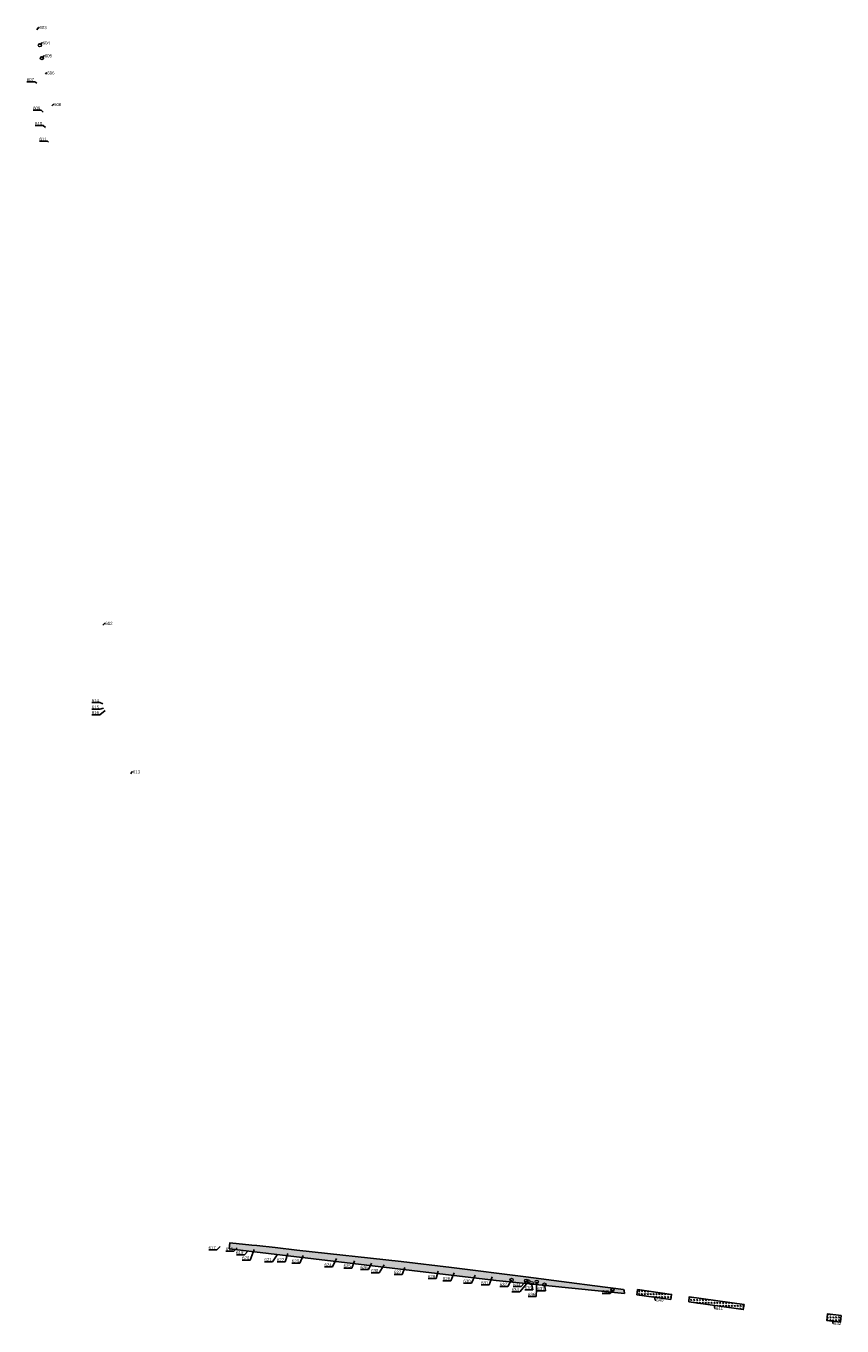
# Model space of a CAD drawing. Extents: x 5550606 to 5555059, y 5709169 to 5713510.
# Tile 25 of 33: x 5554582 to 5555059, y 5709169 to 5709929. Entities that reach past the tile are written whole.
import ezdxf
from ezdxf import colors
from ezdxf.entities.mleader import LeaderData, LeaderLine
from ezdxf.math import Vec2, Vec3

# ---------------------------------------------------------------- set-up
doc = ezdxf.new("R2010")
doc.units = 0
for name, color, linetype, lineweight in [('z_drzewa', 96, 'Continuous', 20), ('z_drzewa-etykiety', 96, 'Continuous', 9), ('z_krzewy-etykiety', 1, 'Continuous', 9)]:
    doc.layers.add(name, color=color, linetype=linetype, lineweight=lineweight)
doc.layers.add('z_krzewy', color=102, linetype='Continuous')
doc.styles.add('Z_Opisy', font='arial.ttf', dxfattribs={"height": 1.2})
pattern_1 = [(45, (0, 0), (1.697056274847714, -1.776356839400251e-16), [1, -1.4]), (45, (0.424264, 0), (1.697056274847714, -1.776356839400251e-16), [0.4, -2]), (45, (0, 0.424264), (1.697056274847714, -1.776356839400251e-16), [0.4, -2])]

msp = doc.modelspace()

# ---------------------------------------------------------------- hatches: boundary and pattern name
at = {"layer": 'z_krzewy'}
h = msp.add_hatch(dxfattribs=at)
h.set_pattern_fill('GOST_GLASS', color=256, scale=0.2, style=0)
h.set_pattern_definition(pattern_1)
h.paths.add_polyline_path([(5554932.190461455, 5709188.29625845), (5554932.062, 5709190.077), (5554931.552522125, 5709190.539417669), (5554914.903317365, 5709192.768655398), (5554899.897734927, 5709194.777821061), (5554874.374450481, 5709198.083777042), (5554830.956825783, 5709203.518119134), (5554801.430698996, 5709206.990774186), (5554740.430447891, 5709213.648412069), (5554727.68, 5709215.19), (5554716.96, 5709216.34), (5554714.01, 5709216.59), (5554701.32, 5709217.98), (5554700.894285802, 5709214.388898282), (5554857.11, 5709195.87)])
h = msp.add_hatch(dxfattribs=at)
h.set_pattern_fill('GOST_GLASS', color=256, scale=0.2, style=0)
h.set_pattern_definition(pattern_1)
h.paths.add_polyline_path([(5554939.889200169, 5709190.542409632), (5554939.485430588, 5709187.507581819), (5554959.298643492, 5709184.789992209), (5554959.780109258, 5709187.751105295)])
h = msp.add_hatch(dxfattribs=at)
h.set_pattern_fill('GOST_GLASS', color=256, scale=0.2, style=0)
h.set_pattern_definition(pattern_1)
h.paths.add_polyline_path([(5554969.747254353, 5709183.3341506), (5554970.12213436, 5709186.31063594), (5555002.164873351, 5709181.809535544), (5555001.66436171, 5709178.861393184)])
h = msp.add_hatch(dxfattribs=at)
h.set_pattern_fill('GOST_GLASS', color=256, scale=0.2, style=0)
h.set_pattern_definition(pattern_1)
h.paths.add_polyline_path([(5555059.057264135, 5709175.408885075), (5555051.074948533, 5709176.439502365), (5555050.565251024, 5709172.47210921), (5555058.504352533, 5709171.449631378)])

# ---------------------------------------------------------------- linework, layer by layer
at = {"layer": 'z_drzewa'}
for centre in [(5554590.0848, 5709918.2105), (5554591.2373, 5709910.6396), (5554866.1306, 5709196.2168), (5554874.6488, 5709195.7262), (5554875.9808, 5709195.2707), (5554877.7686, 5709194.3245), (5554880.8533, 5709195.0955), (5554885.3403, 5709193.4485), (5554925.1181, 5709190.3121)]:
    msp.add_circle(centre, 1, dxfattribs=at)
at = {"layer": 'z_krzewy'}
for points in [[(5554932.190461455, 5709188.29625845), (5554932.062, 5709190.077), (5554931.552522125, 5709190.539417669), (5554914.903317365, 5709192.768655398), (5554899.897734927, 5709194.777821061), (5554874.374450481, 5709198.083777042), (5554830.956825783, 5709203.518119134), (5554801.430698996, 5709206.990774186), (5554740.430447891, 5709213.648412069), (5554727.68, 5709215.19), (5554716.96, 5709216.34), (5554714.01, 5709216.59), (5554701.32, 5709217.98), (5554700.894285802, 5709214.388898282), (5554857.11, 5709195.87), (5554932.190461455, 5709188.29625845)], [(5554969.747254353, 5709183.3341506), (5554970.12213436, 5709186.31063594), (5555002.164873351, 5709181.809535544), (5555001.66436171, 5709178.861393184), (5554969.747254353, 5709183.3341506)]]:
    msp.add_lwpolyline(points, dxfattribs=at)
for points in [[(5554939.889200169, 5709190.542409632), (5554939.485430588, 5709187.507581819), (5554959.298643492, 5709184.789992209), (5554959.780109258, 5709187.751105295)], [(5555059.057264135, 5709175.408885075), (5555051.074948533, 5709176.439502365), (5555050.565251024, 5709172.47210921), (5555058.504352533, 5709171.449631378)]]:
    msp.add_lwpolyline(points, close=True, dxfattribs=at)

# ---------------------------------------------------------------- leaders
at = {"layer": 'z_drzewa-etykiety'}
ml = msp.add_multileader_mtext('Standard', dxfattribs=at)
ml.set_content('603', color=256, style='Z_Opisy')
ml.set_leader_properties()
ml.build(insert=Vec2(0, 0))
ml.multileader.update_dxf_attribs({"text_right_attachment_type": 6, "dogleg_length": 0.3585, "arrow_head_size": 0})
ctx = ml.context
ctx.base_point, ctx.char_height, ctx.arrow_head_size, ctx.landing_gap_size, ctx.plane_origin = Vec3(5554589.654336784, 5709928.465912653), 1.8, 0, 0.2, Vec3(5554588.21, 5709927.09)
ctx.right_attachment = 6
notes = []
notes.append((ctx, [(0, (1, 1, 0), (5554589.295836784, 5709928.465912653), (1, 0), 0.3585, [(0, [(5554588.21, 5709927.09)], 0, [])])]))
ctx.mtext.insert, ctx.mtext.flow_direction = Vec3(5554589.854336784, 5709929.381874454), 5
ml = msp.add_multileader_mtext('Standard', dxfattribs=at)
ml.set_content('604', color=256, style='Z_Opisy')
ml.set_leader_properties()
ml.build(insert=Vec2(0, 0))
ml.multileader.update_dxf_attribs({"text_right_attachment_type": 6, "dogleg_length": 0.3585, "arrow_head_size": 0})
ctx = ml.context
ctx.base_point, ctx.char_height, ctx.arrow_head_size, ctx.landing_gap_size, ctx.plane_origin = Vec3(5554591.521120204, 5709919.473696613), 1.8, 0, 0.2, Vec3(5554590.0848, 5709918.2105)
ctx.right_attachment = 6
notes.append((ctx, [(0, (1, 1, 0), (5554591.162620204, 5709919.473696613), (1, 0), 0.3585, [(0, [(5554590.0848, 5709918.2105)], 0, [])])]))
ctx.mtext.insert, ctx.mtext.flow_direction = Vec3(5554591.721120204, 5709920.389044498), 5
ml = msp.add_multileader_mtext('Standard', dxfattribs=at)
ml.set_content('605', color=256, style='Z_Opisy')
ml.set_leader_properties()
ml.build(insert=Vec2(0, 0))
ml.multileader.update_dxf_attribs({"text_right_attachment_type": 6, "dogleg_length": 0.3585, "arrow_head_size": 0})
ctx = ml.context
ctx.base_point, ctx.char_height, ctx.arrow_head_size, ctx.landing_gap_size, ctx.plane_origin = Vec3(5554592.713925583, 5709911.96235285), 1.8, 0, 0.2, Vec3(5554591.2373, 5709910.6396)
ctx.right_attachment = 6
notes.append((ctx, [(0, (1, 1, 0), (5554592.355425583, 5709911.96235285), (1, 0), 0.3585, [(0, [(5554591.2373, 5709910.6396)], 0, [])])]))
ctx.mtext.insert, ctx.mtext.flow_direction = Vec3(5554592.913925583, 5709912.877700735), 5
ml = msp.add_multileader_mtext('Standard', dxfattribs=at)
ml.set_content('606', color=256, style='Z_Opisy')
ml.set_leader_properties()
ml.build(insert=Vec2(0, 0))
ml.multileader.update_dxf_attribs({"text_right_attachment_type": 6, "dogleg_length": 0.3585, "arrow_head_size": 0})
ctx = ml.context
ctx.base_point, ctx.char_height, ctx.arrow_head_size, ctx.landing_gap_size, ctx.plane_origin = Vec3(5554594.212057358, 5709901.943021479), 1.8, 0, 0.2, Vec3(5554593.36, 5709901.16)
ctx.right_attachment = 6
notes.append((ctx, [(0, (1, 1, 0), (5554593.853557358, 5709901.943021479), (1, 0), 0.3585, [(0, [(5554593.36, 5709901.16)], 0, [])])]))
ctx.mtext.insert, ctx.mtext.flow_direction = Vec3(5554594.412057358, 5709902.858369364), 5
ml = msp.add_multileader_mtext('Standard', dxfattribs=at)
ml.set_content('607', color=256, style='Z_Opisy')
ml.set_leader_properties()
ml.build(insert=Vec2(0, 0))
ml.multileader.update_dxf_attribs({"text_right_attachment_type": 6, "dogleg_length": 0.3585, "arrow_head_size": 0})
ctx = ml.context
ctx.base_point, ctx.char_height, ctx.arrow_head_size, ctx.landing_gap_size, ctx.plane_origin = Vec3(5554582.458731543, 5709898.078140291), 1.8, 0, 0.2, Vec3(5554588.29, 5709895.9)
ctx.right_attachment, ctx.text_align_type = 6, 2
notes.append((ctx, [(0, (1, 1, 0), (5554587.203998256, 5709896.833488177), (-1, 0), 0.3585, [(0, [(5554588.29, 5709895.9)], 0, [])])]))
ctx.mtext.insert, ctx.mtext.alignment, ctx.mtext.flow_direction = Vec3(5554586.645498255, 5709898.993488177), 3, 5
ml = msp.add_multileader_mtext('Standard', dxfattribs=at)
ml.set_content('609', color=256, style='Z_Opisy')
ml.set_leader_properties()
ml.build(insert=Vec2(0, 0))
ml.multileader.update_dxf_attribs({"text_right_attachment_type": 6, "dogleg_length": 0.3585, "arrow_head_size": 0})
ctx = ml.context
ctx.base_point, ctx.char_height, ctx.arrow_head_size, ctx.landing_gap_size, ctx.plane_origin = Vec3(5554586.105184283, 5709881.352555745), 1.8, 0, 0.2, Vec3(5554592.08, 5709879.07)
ctx.right_attachment, ctx.text_align_type = 6, 2
notes.append((ctx, [(0, (1, 1, 0), (5554590.854134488, 5709880.10790363), (-1, 0), 0.3585, [(0, [(5554592.08, 5709879.07)], 0, [])])]))
ctx.mtext.insert, ctx.mtext.alignment, ctx.mtext.flow_direction = Vec3(5554590.295634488, 5709882.267903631), 3, 5
ml = msp.add_multileader_mtext('Standard', dxfattribs=at)
ml.set_content('608', color=256, style='Z_Opisy')
ml.set_leader_properties()
ml.build(insert=Vec2(0, 0))
ml.multileader.update_dxf_attribs({"text_right_attachment_type": 6, "dogleg_length": 0.3585, "arrow_head_size": 0})
ctx = ml.context
ctx.base_point, ctx.char_height, ctx.arrow_head_size, ctx.landing_gap_size, ctx.plane_origin = Vec3(5554598.210541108, 5709883.546888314), 1.8, 0, 0.2, Vec3(5554597, 5709882.64)
ctx.right_attachment = 6
notes.append((ctx, [(0, (1, 1, 0), (5554597.852041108, 5709883.546888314), (1, 0), 0.3585, [(0, [(5554597, 5709882.64)], 0, [])])]))
ctx.mtext.insert, ctx.mtext.flow_direction = Vec3(5554598.410541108, 5709884.4622362), 5
ml = msp.add_multileader_mtext('Standard', dxfattribs=at)
ml.set_content('610', color=256, style='Z_Opisy')
ml.set_leader_properties()
ml.build(insert=Vec2(0, 0))
ml.multileader.update_dxf_attribs({"text_right_attachment_type": 6, "dogleg_length": 0.3585, "arrow_head_size": 0})
ctx = ml.context
ctx.base_point, ctx.char_height, ctx.arrow_head_size, ctx.landing_gap_size, ctx.plane_origin = Vec3(5554587.247883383, 5709872.391749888), 1.8, 0, 0.2, Vec3(5554593.39, 5709870.14)
ctx.right_attachment, ctx.text_align_type = 6, 2
notes.append((ctx, [(0, (1, 1, 0), (5554591.987010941, 5709871.147097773), (-1, 0), 0.3585, [(0, [(5554593.39, 5709870.14)], 0, [])])]))
ctx.mtext.insert, ctx.mtext.alignment, ctx.mtext.flow_direction = Vec3(5554591.428510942, 5709873.307097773), 3, 5
ml = msp.add_multileader_mtext('Standard', dxfattribs=at)
ml.set_content('611', color=256, style='Z_Opisy')
ml.set_leader_properties()
ml.build(insert=Vec2(0, 0))
ml.multileader.update_dxf_attribs({"text_right_attachment_type": 6, "dogleg_length": 0.3585, "arrow_head_size": 0})
ctx = ml.context
ctx.base_point, ctx.char_height, ctx.arrow_head_size, ctx.landing_gap_size, ctx.plane_origin = Vec3(5554590.149952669, 5709863.251079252), 1.8, 0, 0.2, Vec3(5554595.05, 5709861.57)
ctx.right_attachment, ctx.text_align_type = 6, 2
notes.append((ctx, [(0, (1, 1, 0), (5554594.547743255, 5709862.006427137), (-1, 0), 0.3585, [(0, [(5554595.05, 5709861.57)], 0, [])])]))
ctx.mtext.insert, ctx.mtext.alignment, ctx.mtext.flow_direction = Vec3(5554593.989243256, 5709864.166427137), 3, 5
ml = msp.add_multileader_mtext('Standard', dxfattribs=at)
ml.set_content('612', color=256, style='Z_Opisy')
ml.set_leader_properties()
ml.build(insert=Vec2(0, 0))
ml.multileader.update_dxf_attribs({"text_right_attachment_type": 6, "dogleg_length": 0.3585, "arrow_head_size": 0})
ctx = ml.context
ctx.base_point, ctx.char_height, ctx.arrow_head_size, ctx.landing_gap_size, ctx.plane_origin = Vec3(5554628.179545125, 5709580.115216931), 1.8, 0, 0.2, Vec3(5554626.97, 5709579.11)
ctx.right_attachment = 6
notes.append((ctx, [(0, (1, 1, 0), (5554627.821045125, 5709580.115216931), (1, 0), 0.3585, [(0, [(5554626.97, 5709579.11)], 0, [])])]))
ctx.mtext.insert, ctx.mtext.flow_direction = Vec3(5554628.379545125, 5709581.030564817), 5
ml = msp.add_multileader_mtext('Standard', dxfattribs=at)
ml.set_content('614', color=256, style='Z_Opisy')
ml.set_leader_properties()
ml.build(insert=Vec2(0, 0))
ml.multileader.update_dxf_attribs({"text_right_attachment_type": 6, "dogleg_length": 0.3585, "arrow_head_size": 0})
ctx = ml.context
ctx.base_point, ctx.char_height, ctx.arrow_head_size, ctx.landing_gap_size, ctx.plane_origin = Vec3(5554620.465744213, 5709535.032275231), 1.8, 0, 0.2, Vec3(5554626.983, 5709533.019999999)
ctx.right_attachment, ctx.text_align_type = 6, 2
notes.append((ctx, [(0, (1, 1, 0), (5554625.20364394, 5709533.787623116), (-1, 0), 0.3585, [(0, [(5554626.983, 5709533.019999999)], 0, [])])]))
ctx.mtext.insert, ctx.mtext.alignment, ctx.mtext.flow_direction = Vec3(5554624.64514394, 5709535.947623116), 3, 5
ml = msp.add_multileader_mtext('Standard', dxfattribs=at)
ml.set_content('615', color=256, style='Z_Opisy')
ml.set_leader_properties()
ml.build(insert=Vec2(0, 0))
ml.multileader.update_dxf_attribs({"text_right_attachment_type": 6, "dogleg_length": 0.3585, "arrow_head_size": 0})
ctx = ml.context
ctx.base_point, ctx.char_height, ctx.arrow_head_size, ctx.landing_gap_size, ctx.plane_origin = Vec3(5554620.444871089, 5709531.161967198), 1.8, 0, 0.2, Vec3(5554627.238, 5709530.540999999)
ctx.right_attachment, ctx.text_align_type = 6, 2
notes.append((ctx, [(0, (1, 1, 0), (5554625.20364394, 5709529.917315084), (-1, 0), 0.3585, [(0, [(5554627.238, 5709530.540999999)], 0, [])])]))
ctx.mtext.insert, ctx.mtext.alignment, ctx.mtext.flow_direction = Vec3(5554624.645143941, 5709532.077315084), 3, 5
ml = msp.add_multileader_mtext('Standard', dxfattribs=at)
ml.set_content('616', color=256, style='Z_Opisy')
ml.set_leader_properties()
ml.build(insert=Vec2(0, 0))
ml.multileader.update_dxf_attribs({"text_right_attachment_type": 6, "dogleg_length": 0.3585, "arrow_head_size": 0})
ctx = ml.context
ctx.base_point, ctx.char_height, ctx.arrow_head_size, ctx.landing_gap_size, ctx.plane_origin = Vec3(5554620.459605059, 5709527.961898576), 1.8, 0, 0.2, Vec3(5554628.296000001, 5709529.127999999)
ctx.right_attachment, ctx.text_align_type = 6, 2
notes.append((ctx, [(0, (1, 1, 0), (5554625.20364394, 5709526.717246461), (-1, 0), 0.3585, [(0, [(5554628.296000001, 5709529.127999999)], 0, [])])]))
ctx.mtext.insert, ctx.mtext.alignment, ctx.mtext.flow_direction = Vec3(5554624.64514394, 5709528.877246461), 3, 5
ml = msp.add_multileader_mtext('Standard', dxfattribs=at)
ml.set_content('613', color=256, style='Z_Opisy')
ml.set_leader_properties()
ml.build(insert=Vec2(0, 0))
ml.multileader.update_dxf_attribs({"text_right_attachment_type": 6, "dogleg_length": 0.3585, "arrow_head_size": 0})
ctx = ml.context
ctx.base_point, ctx.char_height, ctx.arrow_head_size, ctx.landing_gap_size, ctx.plane_origin = Vec3(5554644.315432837, 5709493.282681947), 1.8, 0, 0.2, Vec3(5554643.21, 5709492.07)
ctx.right_attachment = 6
notes.append((ctx, [(0, (1, 1, 0), (5554643.956932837, 5709493.282681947), (1, 0), 0.3585, [(0, [(5554643.21, 5709492.07)], 0, [])])]))
ctx.mtext.insert, ctx.mtext.flow_direction = Vec3(5554644.515432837, 5709494.198643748), 5
ml = msp.add_multileader_mtext('Standard', dxfattribs=at)
ml.set_content('617', color=256, style='Z_Opisy')
ml.set_leader_properties()
ml.build(insert=Vec2(0, 0))
ml.multileader.update_dxf_attribs({"text_right_attachment_type": 6, "dogleg_length": 0.3585, "arrow_head_size": 0})
ctx = ml.context
ctx.base_point, ctx.char_height, ctx.arrow_head_size, ctx.landing_gap_size, ctx.plane_origin = Vec3(5554688.79795156, 5709214.975991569), 1.8, 0, 0.2, Vec3(5554695.49, 5709215.76)
ctx.right_attachment, ctx.text_align_type = 6, 2
notes.append((ctx, [(0, (1, 1, 0), (5554693.543218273, 5709213.731339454), (-1, 0), 0.3585, [(0, [(5554695.49, 5709215.76)], 0, [])])]))
ctx.mtext.insert, ctx.mtext.alignment, ctx.mtext.flow_direction = Vec3(5554692.984718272, 5709215.891339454), 3, 5
ml = msp.add_multileader_mtext('Standard', dxfattribs=at)
ml.set_content('618', color=256, style='Z_Opisy')
ml.set_leader_properties()
ml.build(insert=Vec2(0, 0))
ml.multileader.update_dxf_attribs({"text_right_attachment_type": 6, "dogleg_length": 0.3585, "arrow_head_size": 0})
ctx = ml.context
ctx.base_point, ctx.char_height, ctx.arrow_head_size, ctx.landing_gap_size, ctx.plane_origin = Vec3(5554698.854268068, 5709214.205991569), 1.8, 0, 0.2, Vec3(5554705.55, 5709214.99)
ctx.right_attachment, ctx.text_align_type = 6, 2
notes.append((ctx, [(0, (1, 1, 0), (5554703.603218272, 5709212.961339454), (-1, 0), 0.3585, [(0, [(5554705.55, 5709214.99)], 0, [])])]))
ctx.mtext.insert, ctx.mtext.alignment, ctx.mtext.flow_direction = Vec3(5554703.044718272, 5709215.121339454), 3, 5
ml = msp.add_multileader_mtext('Standard', dxfattribs=at)
ml.set_content('619', color=256, style='Z_Opisy')
ml.set_leader_properties()
ml.build(insert=Vec2(0, 0))
ml.multileader.update_dxf_attribs({"text_right_attachment_type": 6, "dogleg_length": 0.3585, "arrow_head_size": 0})
ctx = ml.context
ctx.base_point, ctx.char_height, ctx.arrow_head_size, ctx.landing_gap_size, ctx.plane_origin = Vec3(5554704.974268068, 5709212.185991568), 1.8, 0, 0.2, Vec3(5554711.67, 5709212.97)
ctx.right_attachment, ctx.text_align_type = 6, 2
notes.append((ctx, [(0, (1, 1, 0), (5554709.723218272, 5709210.941339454), (-1, 0), 0.3585, [(0, [(5554711.67, 5709212.97)], 0, [])])]))
ctx.mtext.insert, ctx.mtext.alignment, ctx.mtext.flow_direction = Vec3(5554709.164718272, 5709213.101339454), 3, 5
ml = msp.add_multileader_mtext('Standard', dxfattribs=at)
ml.set_content('620', color=256, style='Z_Opisy')
ml.set_leader_properties()
ml.build(insert=Vec2(0, 0))
ml.multileader.update_dxf_attribs({"text_right_attachment_type": 6, "dogleg_length": 0.3585, "arrow_head_size": 0})
ctx = ml.context
ctx.base_point, ctx.char_height, ctx.arrow_head_size, ctx.landing_gap_size, ctx.plane_origin = Vec3(5554708.432320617, 5709209.016693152), 1.8, 0, 0.2, Vec3(5554715.41, 5709213.91)
ctx.right_attachment, ctx.text_align_type = 6, 2
notes.append((ctx, [(0, (1, 1, 0), (5554713.171448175, 5709207.772041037), (-1, 0), 0.3585, [(0, [(5554715.41, 5709213.91)], 0, [])])]))
ctx.mtext.insert, ctx.mtext.alignment, ctx.mtext.flow_direction = Vec3(5554712.612948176, 5709209.932041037), 3, 5
ml = msp.add_multileader_mtext('Standard', dxfattribs=at)
ml.set_content('621', color=256, style='Z_Opisy')
ml.set_leader_properties()
ml.build(insert=Vec2(0, 0))
ml.multileader.update_dxf_attribs({"text_right_attachment_type": 6, "dogleg_length": 0.3585, "arrow_head_size": 0})
ctx = ml.context
ctx.base_point, ctx.char_height, ctx.arrow_head_size, ctx.landing_gap_size, ctx.plane_origin = Vec3(5554721.845824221, 5709208.055908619), 1.8, 0, 0.2, Vec3(5554729.02, 5709210.81)
ctx.right_attachment, ctx.text_align_type = 6, 2
notes.append((ctx, [(0, (1, 1, 0), (5554726.243614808, 5709206.811256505), (-1, 0), 0.3585, [(0, [(5554729.02, 5709210.81)], 0, [])])]))
ctx.mtext.insert, ctx.mtext.alignment, ctx.mtext.flow_direction = Vec3(5554725.685114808, 5709208.971256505), 3, 5
ml = msp.add_multileader_mtext('Standard', dxfattribs=at)
ml.set_content('622', color=256, style='Z_Opisy')
ml.set_leader_properties()
ml.build(insert=Vec2(0, 0))
ml.multileader.update_dxf_attribs({"text_right_attachment_type": 6, "dogleg_length": 0.3585, "arrow_head_size": 0})
ctx = ml.context
ctx.base_point, ctx.char_height, ctx.arrow_head_size, ctx.landing_gap_size, ctx.plane_origin = Vec3(5554728.848264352, 5709208.01552335), 1.8, 0, 0.2, Vec3(5554735.25, 5709211.65)
ctx.right_attachment, ctx.text_align_type = 6, 2
notes.append((ctx, [(0, (1, 1, 0), (5554733.575113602, 5709206.770871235), (-1, 0), 0.3585, [(0, [(5554735.25, 5709211.65)], 0, [])])]))
ctx.mtext.insert, ctx.mtext.alignment, ctx.mtext.flow_direction = Vec3(5554733.016613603, 5709208.930871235), 3, 5
ml = msp.add_multileader_mtext('Standard', dxfattribs=at)
ml.set_content('623', color=256, style='Z_Opisy')
ml.set_leader_properties()
ml.build(insert=Vec2(0, 0))
ml.multileader.update_dxf_attribs({"text_right_attachment_type": 6, "dogleg_length": 0.3585, "arrow_head_size": 0})
ctx = ml.context
ctx.base_point, ctx.char_height, ctx.arrow_head_size, ctx.landing_gap_size, ctx.plane_origin = Vec3(5554737.496795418, 5709207.234753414), 1.8, 0, 0.2, Vec3(5554744.24, 5709210.41)
ctx.right_attachment, ctx.text_align_type = 6, 2
notes.append((ctx, [(0, (1, 1, 0), (5554742.24206213, 5709205.990715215), (-1, 0), 0.3585, [(0, [(5554744.24, 5709210.41)], 0, [])])]))
ctx.mtext.insert, ctx.mtext.alignment, ctx.mtext.flow_direction = Vec3(5554741.68356213, 5709208.150715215), 3, 5
ml = msp.add_multileader_mtext('Standard', dxfattribs=at)
ml.set_content('624', color=256, style='Z_Opisy')
ml.set_leader_properties()
ml.build(insert=Vec2(0, 0))
ml.multileader.update_dxf_attribs({"text_right_attachment_type": 6, "dogleg_length": 0.3585, "arrow_head_size": 0})
ctx = ml.context
ctx.base_point, ctx.char_height, ctx.arrow_head_size, ctx.landing_gap_size, ctx.plane_origin = Vec3(5554756.657476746, 5709205.062178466), 1.8, 0, 0.2, Vec3(5554763.57, 5709208.69)
ctx.right_attachment, ctx.text_align_type = 6, 2
notes.append((ctx, [(0, (1, 1, 0), (5554761.395376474, 5709203.817526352), (-1, 0), 0.3585, [(0, [(5554763.57, 5709208.69)], 0, [])])]))
ctx.mtext.insert, ctx.mtext.alignment, ctx.mtext.flow_direction = Vec3(5554760.836876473, 5709205.977526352), 3, 5
ml = msp.add_multileader_mtext('Standard', dxfattribs=at)
ml.set_content('625', color=256, style='Z_Opisy')
ml.set_leader_properties()
ml.build(insert=Vec2(0, 0))
ml.multileader.update_dxf_attribs({"text_right_attachment_type": 6, "dogleg_length": 0.3585, "arrow_head_size": 0})
ctx = ml.context
ctx.base_point, ctx.char_height, ctx.arrow_head_size, ctx.landing_gap_size, ctx.plane_origin = Vec3(5554767.790444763, 5709204.337266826), 1.8, 0, 0.2, Vec3(5554774.14, 5709207.4)
ctx.right_attachment, ctx.text_align_type = 6, 2
notes.append((ctx, [(0, (1, 1, 0), (5554772.549217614, 5709203.092614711), (-1, 0), 0.3585, [(0, [(5554774.14, 5709207.4)], 0, [])])]))
ctx.mtext.insert, ctx.mtext.alignment, ctx.mtext.flow_direction = Vec3(5554771.990717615, 5709205.252614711), 3, 5
ml = msp.add_multileader_mtext('Standard', dxfattribs=at)
ml.set_content('626', color=256, style='Z_Opisy')
ml.set_leader_properties()
ml.build(insert=Vec2(0, 0))
ml.multileader.update_dxf_attribs({"text_right_attachment_type": 6, "dogleg_length": 0.3585, "arrow_head_size": 0})
ctx = ml.context
ctx.base_point, ctx.char_height, ctx.arrow_head_size, ctx.landing_gap_size, ctx.plane_origin = Vec3(5554777.674330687, 5709203.511003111), 1.8, 0, 0.2, Vec3(5554784.18, 5709205.92)
ctx.right_attachment, ctx.text_align_type = 6, 2
notes.append((ctx, [(0, (1, 1, 0), (5554782.418369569, 5709202.266350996), (-1, 0), 0.3585, [(0, [(5554784.18, 5709205.92)], 0, [])])]))
ctx.mtext.insert, ctx.mtext.alignment, ctx.mtext.flow_direction = Vec3(5554781.859869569, 5709204.426350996), 3, 5
ml = msp.add_multileader_mtext('Standard', dxfattribs=at)
ml.set_content('627', color=256, style='Z_Opisy')
ml.set_leader_properties()
ml.build(insert=Vec2(0, 0))
ml.multileader.update_dxf_attribs({"text_right_attachment_type": 6, "dogleg_length": 0.3585, "arrow_head_size": 0})
ctx = ml.context
ctx.base_point, ctx.char_height, ctx.arrow_head_size, ctx.landing_gap_size, ctx.plane_origin = Vec3(5554797.313710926, 5709200.64376079), 1.8, 0, 0.2, Vec3(5554803.61, 5709203.47)
ctx.right_attachment, ctx.text_align_type = 6, 2
notes.append((ctx, [(0, (1, 1, 0), (5554802.058977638, 5709199.399108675), (-1, 0), 0.3585, [(0, [(5554803.61, 5709203.47)], 0, [])])]))
ctx.mtext.insert, ctx.mtext.alignment, ctx.mtext.flow_direction = Vec3(5554801.500477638, 5709201.559108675), 3, 5
ml = msp.add_multileader_mtext('Standard', dxfattribs=at)
ml.set_content('628', color=256, style='Z_Opisy')
ml.set_leader_properties()
ml.build(insert=Vec2(0, 0))
ml.multileader.update_dxf_attribs({"text_right_attachment_type": 6, "dogleg_length": 0.3585, "arrow_head_size": 0})
ctx = ml.context
ctx.base_point, ctx.char_height, ctx.arrow_head_size, ctx.landing_gap_size, ctx.plane_origin = Vec3(5554817.159250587, 5709198.186471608), 1.8, 0, 0.2, Vec3(5554823.22, 5709201.22)
ctx.right_attachment, ctx.text_align_type = 6, 2
notes.append((ctx, [(0, (1, 1, 0), (5554821.908200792, 5709196.941819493), (-1, 0), 0.3585, [(0, [(5554823.22, 5709201.22)], 0, [])])]))
ctx.mtext.insert, ctx.mtext.alignment, ctx.mtext.flow_direction = Vec3(5554821.349700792, 5709199.101819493), 3, 5
ml = msp.add_multileader_mtext('Standard', dxfattribs=at)
ml.set_content('629', color=256, style='Z_Opisy')
ml.set_leader_properties()
ml.build(insert=Vec2(0, 0))
ml.multileader.update_dxf_attribs({"text_right_attachment_type": 6, "dogleg_length": 0.3585, "arrow_head_size": 0})
ctx = ml.context
ctx.base_point, ctx.char_height, ctx.arrow_head_size, ctx.landing_gap_size, ctx.plane_origin = Vec3(5554825.879336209, 5709196.973361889), 1.8, 0, 0.2, Vec3(5554832.44, 5709200.35)
ctx.right_attachment, ctx.text_align_type = 6, 2
notes.append((ctx, [(0, (1, 1, 0), (5554830.628286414, 5709195.728709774), (-1, 0), 0.3585, [(0, [(5554832.44, 5709200.35)], 0, [])])]))
ctx.mtext.insert, ctx.mtext.alignment, ctx.mtext.flow_direction = Vec3(5554830.069786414, 5709197.888709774), 3, 5
ml = msp.add_multileader_mtext('Standard', dxfattribs=at)
ml.set_content('630', color=256, style='Z_Opisy')
ml.set_leader_properties()
ml.build(insert=Vec2(0, 0))
ml.multileader.update_dxf_attribs({"text_right_attachment_type": 6, "dogleg_length": 0.3585, "arrow_head_size": 0})
ctx = ml.context
ctx.base_point, ctx.char_height, ctx.arrow_head_size, ctx.landing_gap_size, ctx.plane_origin = Vec3(5554837.9097228, 5709195.466569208), 1.8, 0, 0.2, Vec3(5554844.72, 5709198.92)
ctx.right_attachment, ctx.text_align_type = 6, 2
notes.append((ctx, [(0, (1, 1, 0), (5554842.648850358, 5709194.222531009), (-1, 0), 0.3585, [(0, [(5554844.72, 5709198.92)], 0, [])])]))
ctx.mtext.insert, ctx.mtext.alignment, ctx.mtext.flow_direction = Vec3(5554842.090350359, 5709196.382531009), 3, 5
ml = msp.add_multileader_mtext('Standard', dxfattribs=at)
ml.set_content('631', color=256, style='Z_Opisy')
ml.set_leader_properties()
ml.build(insert=Vec2(0, 0))
ml.multileader.update_dxf_attribs({"text_right_attachment_type": 6, "dogleg_length": 0.3585, "arrow_head_size": 0})
ctx = ml.context
ctx.base_point, ctx.char_height, ctx.arrow_head_size, ctx.landing_gap_size, ctx.plane_origin = Vec3(5554848.608323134, 5709194.544636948), 1.8, 0, 0.2, Vec3(5554854.75, 5709197.98)
ctx.right_attachment, ctx.text_align_type = 6, 2
notes.append((ctx, [(0, (1, 1, 0), (5554853.006113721, 5709193.300598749), (-1, 0), 0.3585, [(0, [(5554854.75, 5709197.98)], 0, [])])]))
ctx.mtext.insert, ctx.mtext.alignment, ctx.mtext.flow_direction = Vec3(5554852.447613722, 5709195.460598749), 3, 5
ml = msp.add_multileader_mtext('Standard', dxfattribs=at)
ml.set_content('632', color=256, style='Z_Opisy')
ml.set_leader_properties()
ml.build(insert=Vec2(0, 0))
ml.multileader.update_dxf_attribs({"text_right_attachment_type": 6, "dogleg_length": 0.3585, "arrow_head_size": 0})
ctx = ml.context
ctx.base_point, ctx.char_height, ctx.arrow_head_size, ctx.landing_gap_size, ctx.plane_origin = Vec3(5554859.193464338, 5709193.596769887), 1.8, 0, 0.2, Vec3(5554866.1306, 5709196.2168)
ctx.right_attachment, ctx.text_align_type = 6, 2
notes.append((ctx, [(0, (1, 1, 0), (5554863.920313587, 5709192.352731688), (-1, 0), 0.3585, [(0, [(5554866.1306, 5709196.2168)], 0, [])])]))
ctx.mtext.insert, ctx.mtext.alignment, ctx.mtext.flow_direction = Vec3(5554863.361813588, 5709194.512731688), 3, 5
ml = msp.add_multileader_mtext('Standard', dxfattribs=at)
ml.set_content('634', color=256, style='Z_Opisy')
ml.set_leader_properties()
ml.build(insert=Vec2(0, 0))
ml.multileader.update_dxf_attribs({"text_right_attachment_type": 6, "dogleg_length": 0.3585, "arrow_head_size": 0})
ctx = ml.context
ctx.base_point, ctx.char_height, ctx.arrow_head_size, ctx.landing_gap_size, ctx.plane_origin = Vec3(5554866.170189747, 5709190.479197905), 1.8, 0, 0.2, Vec3(5554875.9808, 5709195.2707)
ctx.right_attachment, ctx.text_align_type = 6, 2
notes.append((ctx, [(0, (1, 1, 0), (5554870.908089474, 5709189.235159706), (-1, 0), 0.3585, [(0, [(5554875.9808, 5709195.2707)], 0, [])])]))
ctx.mtext.insert, ctx.mtext.alignment, ctx.mtext.flow_direction = Vec3(5554870.349589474, 5709191.395159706), 3, 5
ml = msp.add_multileader_mtext('Standard', dxfattribs=at)
ml.set_content('633', color=256, style='Z_Opisy')
ml.set_leader_properties()
ml.build(insert=Vec2(0, 0))
ml.multileader.update_dxf_attribs({"text_right_attachment_type": 6, "dogleg_length": 0.3585, "arrow_head_size": 0})
ctx = ml.context
ctx.base_point, ctx.char_height, ctx.arrow_head_size, ctx.landing_gap_size, ctx.plane_origin = Vec3(5554866.987333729, 5709193.612886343), 1.8, 0, 0.2, Vec3(5554874.6488, 5709195.7262)
ctx.right_attachment, ctx.text_align_type = 6, 2
notes.append((ctx, [(0, (1, 1, 0), (5554871.732600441, 5709192.368848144), (-1, 0), 0.3585, [(0, [(5554874.6488, 5709195.7262)], 0, [])])]))
ctx.mtext.insert, ctx.mtext.alignment, ctx.mtext.flow_direction = Vec3(5554871.174100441, 5709194.528848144), 3, 5
ml = msp.add_multileader_mtext('Standard', dxfattribs=at)
ml.set_content('636', color=256, style='Z_Opisy')
ml.set_leader_properties()
ml.build(insert=Vec2(0, 0))
ml.multileader.update_dxf_attribs({"text_right_attachment_type": 6, "dogleg_length": 0.3585, "arrow_head_size": 0})
ctx = ml.context
ctx.base_point, ctx.char_height, ctx.arrow_head_size, ctx.landing_gap_size, ctx.plane_origin = Vec3(5554875.730525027, 5709187.728053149), 1.8, 0, 0.2, Vec3(5554880.8533, 5709195.0955)
ctx.right_attachment, ctx.text_align_type = 6, 2
notes.append((ctx, [(0, (1, 1, 0), (5554880.474563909, 5709186.48401495), (-1, 0), 0.3585, [(0, [(5554880.8533, 5709195.0955)], 0, [])])]))
ctx.mtext.insert, ctx.mtext.alignment, ctx.mtext.flow_direction = Vec3(5554879.916063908, 5709188.64401495), 3, 5
ml = msp.add_multileader_mtext('Standard', dxfattribs=at)
ml.set_content('635', color=256, style='Z_Opisy')
ml.set_leader_properties()
ml.build(insert=Vec2(0, 0))
ml.multileader.update_dxf_attribs({"text_right_attachment_type": 6, "dogleg_length": 0.3585, "arrow_head_size": 0})
ctx = ml.context
ctx.base_point, ctx.char_height, ctx.arrow_head_size, ctx.landing_gap_size, ctx.plane_origin = Vec3(5554873.746513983, 5709191.5727323), 1.8, 0, 0.2, Vec3(5554877.7686, 5709194.3245)
ctx.right_attachment, ctx.text_align_type = 6, 2
notes.append((ctx, [(0, (1, 1, 0), (5554878.505286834, 5709190.3286941), (-1, 0), 0.3585, [(0, [(5554877.7686, 5709194.3245)], 0, [])])]))
ctx.mtext.insert, ctx.mtext.alignment, ctx.mtext.flow_direction = Vec3(5554877.946786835, 5709192.488694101), 3, 5
ml = msp.add_multileader_mtext('Standard', dxfattribs=at)
ml.set_content('637', color=256, style='Z_Opisy')
ml.set_leader_properties()
ml.build(insert=Vec2(0, 0))
ml.multileader.update_dxf_attribs({"text_right_attachment_type": 6, "dogleg_length": 0.3585, "arrow_head_size": 0})
ctx = ml.context
ctx.base_point, ctx.char_height, ctx.arrow_head_size, ctx.landing_gap_size, ctx.plane_origin = Vec3(5554881.253250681, 5709191.120423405), 1.8, 0, 0.2, Vec3(5554885.3403, 5709193.4485)
ctx.right_attachment, ctx.text_align_type = 6, 2
notes.append((ctx, [(0, (1, 1, 0), (5554885.998517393, 5709189.876385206), (-1, 0), 0.3585, [(0, [(5554885.3403, 5709193.4485)], 0, [])])]))
ctx.mtext.insert, ctx.mtext.alignment, ctx.mtext.flow_direction = Vec3(5554885.440017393, 5709192.036385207), 3, 5
ml = msp.add_multileader_mtext('Standard', dxfattribs=at)
ml.set_content('639', color=256, style='Z_Opisy')
ml.set_leader_properties()
ml.build(insert=Vec2(0, 0))
ml.multileader.update_dxf_attribs({"text_right_attachment_type": 6, "dogleg_length": 0.3585, "arrow_head_size": 0})
ctx = ml.context
ctx.base_point, ctx.char_height, ctx.arrow_head_size, ctx.landing_gap_size, ctx.plane_origin = Vec3(5554919.070577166, 5709189.459784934), 1.8, 0, 0.2, Vec3(5554925.1181, 5709190.3121)
ctx.right_attachment, ctx.text_align_type = 6, 2
notes.append((ctx, [(0, (1, 1, 0), (5554923.819527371, 5709188.215746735), (-1, 0), 0.3585, [(0, [(5554925.1181, 5709190.3121)], 0, [])])]))
ctx.mtext.insert, ctx.mtext.alignment, ctx.mtext.flow_direction = Vec3(5554923.261027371, 5709190.375746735), 3, 5
at = {"layer": 'z_krzewy-etykiety'}
ml = msp.add_multileader_mtext('Standard', dxfattribs=at)
ml.set_content('638', color=256, style='Z_Opisy')
ml.set_leader_properties()
ml.build(insert=Vec2(0, 0))
ml.multileader.update_dxf_attribs({"text_right_attachment_type": 6, "dogleg_length": 0.3585, "arrow_head_size": 0})
ctx = ml.context
ctx.base_point, ctx.char_height, ctx.arrow_head_size, ctx.landing_gap_size, ctx.plane_origin = Vec3(5554783.903717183, 5709201.625755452), 1.8, 0, 0.2, Vec3(5554791.629375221, 5709205.020342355)
ctx.right_attachment, ctx.text_align_type = 6, 2
notes.append((ctx, [(0, (1, 1, 0), (5554788.652667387, 5709200.381717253), (-1, 0), 0.3585, [(0, [(5554791.629375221, 5709205.020342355)], 0, [])])]))
ctx.mtext.insert, ctx.mtext.alignment, ctx.mtext.flow_direction = Vec3(5554788.094167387, 5709202.541717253), 3, 5
ml = msp.add_multileader_mtext('Standard', dxfattribs=at)
ml.set_content('640', color=256, style='Z_Opisy')
ml.set_leader_properties()
ml.build(insert=Vec2(0, 0))
ml.multileader.update_dxf_attribs({"text_right_attachment_type": 6, "dogleg_length": 0.3585, "arrow_head_size": 0})
ctx = ml.context
ctx.base_point, ctx.char_height, ctx.arrow_head_size, ctx.landing_gap_size, ctx.plane_origin = Vec3(5554950.565614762, 5709184.309776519), 1.8, 0, 0.2, Vec3(5554949.721663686, 5709186.561520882)
ctx.right_attachment = 6
notes.append((ctx, [(0, (1, 1, 0), (5554950.207114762, 5709184.309776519), (1, 0), 0.3585, [(0, [(5554949.721663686, 5709186.561520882)], 0, [])])]))
ctx.mtext.insert, ctx.mtext.flow_direction = Vec3(5554950.765614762, 5709185.225124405), 5
ml = msp.add_multileader_mtext('Standard', dxfattribs=at)
ml.set_content('641', color=256, style='Z_Opisy')
ml.set_leader_properties()
ml.build(insert=Vec2(0, 0))
ml.multileader.update_dxf_attribs({"text_right_attachment_type": 6, "dogleg_length": 0.3585, "arrow_head_size": 0})
ctx = ml.context
ctx.base_point, ctx.char_height, ctx.arrow_head_size, ctx.landing_gap_size, ctx.plane_origin = Vec3(5554985.485693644, 5709179.447932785), 1.8, 0, 0.2, Vec3(5554984.641742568, 5709181.699677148)
ctx.right_attachment = 6
notes.append((ctx, [(0, (1, 1, 0), (5554985.127193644, 5709179.447932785), (1, 0), 0.3585, [(0, [(5554984.641742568, 5709181.699677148)], 0, [])])]))
ctx.mtext.insert, ctx.mtext.flow_direction = Vec3(5554985.685693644, 5709180.363280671), 5
ml = msp.add_multileader_mtext('Standard', dxfattribs=at)
ml.set_content('642', color=256, style='Z_Opisy')
ml.set_leader_properties()
ml.build(insert=Vec2(0, 0))
ml.multileader.update_dxf_attribs({"text_right_attachment_type": 6, "dogleg_length": 0.3585, "arrow_head_size": 0})
ctx = ml.context
ctx.base_point, ctx.char_height, ctx.arrow_head_size, ctx.landing_gap_size, ctx.plane_origin = Vec3(5555054.574252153, 5709170.652329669), 1.8, 0, 0.2, Vec3(5555053.730301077, 5709172.904074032)
ctx.right_attachment = 6
notes.append((ctx, [(0, (1, 1, 0), (5555054.215752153, 5709170.652329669), (1, 0), 0.3585, [(0, [(5555053.730301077, 5709172.904074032)], 0, [])])]))
ctx.mtext.insert, ctx.mtext.flow_direction = Vec3(5555054.774252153, 5709171.567677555), 5
for ctx, leaders in notes:
    for number, flags, end, landing, length, lines in leaders:
        leader = LeaderData()
        leader.index, (leader.has_last_leader_line, leader.has_dogleg_vector, leader.attachment_direction) = number, flags
        leader.last_leader_point, leader.dogleg_vector, leader.dogleg_length = Vec3(end), Vec3(landing), length
        for number, points, colour, breaks in lines:
            line = LeaderLine()
            line.index, line.vertices, line.color, line.breaks = number, Vec3.list(points), colors.encode_raw_color(colour), breaks
            leader.lines.append(line)
        ctx.leaders.append(leader)

doc.saveas('drawing.dxf')
